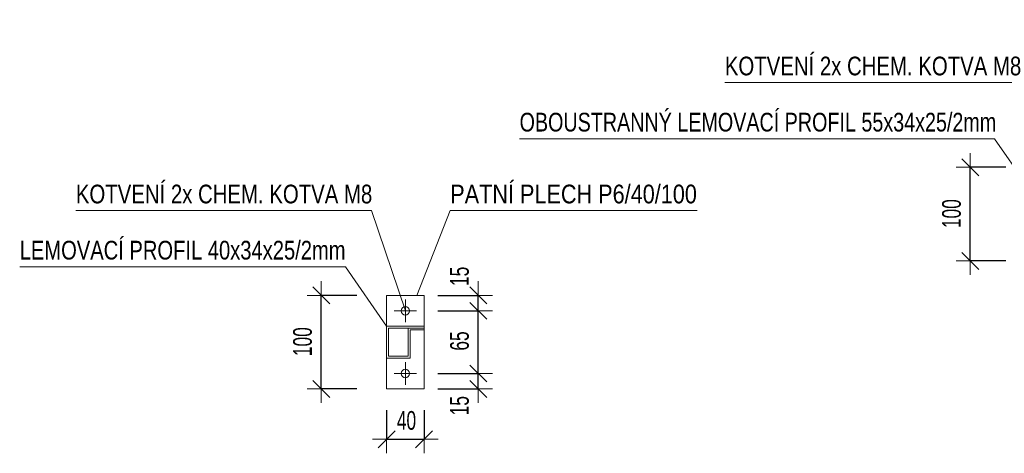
# Model space of a CAD drawing. Header units: millimetres. Extents: x -4951 to 2212, y -33301 to -28532.
# Tile 5 of 11: x -4576 to -3524, y -28996 to -28532. Entities that reach past the tile are written whole.
import ezdxf

# ---------------------------------------------------------------- set-up
doc = ezdxf.new("R2010")
doc.units = ezdxf.units.MM
doc.header["$PDMODE"] = 65
doc.layers.add('XR$2$(Z11) - OCELOVÁ KLEC - DET. PŮDORYS_1', color=7, linetype='Continuous', lineweight=25)
doc.styles.add('ARIALNARROW', font='ARIALN.TTF')
doc.dimstyles.new('DIMSTYLE_10', dxfattribs={"dimtxt": 20, "dimasz": 30, "dimexe": 0, "dimexo": 0, "dimgap": 10, "dimtad": 2, "dimdec": 0, "dimrnd": 5, "dimzin": 12, "dimdsep": 46, "dimtxsty": 'ARIALNARROW', "dimblk1": 'ALL_ML_STRICH', "dimblk2": 'ALL_ML_STRICH', "dimsah": 1, "dimcen": 0, "dimclrd": 6, "dimclre": 6, "dimclrt": 6, "dimadec": 0, "dimazin": 0, "dimtfac": 1, "dimtdec": 0, "dimtix": 1, "dimtmove": 2, "dimatfit": 3, "dimfxl": 0, "dimtvp": 1.2, "dimtzin": 0, "dimlwd": 0, "dimlwe": 13, "dimarcsym": 0})
doc.dimstyles.new('DIMSTYLE_12', dxfattribs={"dimtxt": 20, "dimasz": 30, "dimexe": 0, "dimexo": 0, "dimgap": 10, "dimtad": 2, "dimdec": 0, "dimrnd": 1, "dimzin": 12, "dimdsep": 46, "dimtxsty": 'ARIALNARROW', "dimblk1": 'ALL_ML_STRICH', "dimblk2": 'ALL_ML_STRICH', "dimsah": 1, "dimcen": 0, "dimclrd": 6, "dimclre": 6, "dimclrt": 6, "dimadec": 0, "dimazin": 0, "dimtfac": 1, "dimtdec": 0, "dimtix": 1, "dimtmove": 2, "dimatfit": 3, "dimfxl": 0, "dimtzin": 0, "dimlwd": 0, "dimlwe": 13, "dimarcsym": 0})
doc.dimstyles.new('DIMSTYLE_6', dxfattribs={"dimtxt": 20, "dimasz": 30, "dimexe": 0, "dimexo": 0, "dimgap": 10, "dimtad": 2, "dimdec": 0, "dimrnd": 1, "dimzin": 12, "dimdsep": 46, "dimtxsty": 'ARIALNARROW', "dimblk1": 'ALL_ML_STRICH', "dimblk2": 'ALL_ML_STRICH', "dimsah": 1, "dimcen": 0, "dimclrd": 6, "dimclre": 6, "dimclrt": 6, "dimadec": 0, "dimazin": 0, "dimtfac": 1, "dimtdec": 0, "dimtix": 1, "dimtmove": 2, "dimatfit": 3, "dimfxl": 0, "dimtzin": 0, "dimlwd": 0, "dimlwe": 13, "dimarcsym": 0})
doc.dimstyles.new('DIMSTYLE_7', dxfattribs={"dimtxt": 20, "dimasz": 30, "dimexe": 0, "dimexo": 0, "dimgap": 10, "dimtad": 2, "dimdec": 0, "dimrnd": 5, "dimzin": 12, "dimdsep": 46, "dimtxsty": 'ARIALNARROW', "dimblk1": 'ALL_ML_STRICH', "dimblk2": 'ALL_ML_STRICH', "dimsah": 1, "dimcen": 0, "dimclrd": 6, "dimclre": 6, "dimclrt": 6, "dimadec": 0, "dimazin": 0, "dimtfac": 1, "dimtdec": 0, "dimtix": 1, "dimtmove": 2, "dimatfit": 3, "dimfxl": 0, "dimtzin": 0, "dimlwd": 0, "dimlwe": 13, "dimarcsym": 0})
doc.dimstyles.new('DIMSTYLE_8', dxfattribs={"dimtxt": 20, "dimasz": 30, "dimexe": 0, "dimexo": 0, "dimgap": 10, "dimtad": 2, "dimdec": 0, "dimrnd": 5, "dimzin": 12, "dimdsep": 46, "dimtxsty": 'ARIALNARROW', "dimblk1": 'ALL_ML_STRICH', "dimblk2": 'ALL_ML_STRICH', "dimsah": 1, "dimcen": 0, "dimclrd": 6, "dimclre": 6, "dimclrt": 6, "dimadec": 0, "dimazin": 0, "dimtfac": 1, "dimtdec": 0, "dimtix": 1, "dimtmove": 2, "dimatfit": 3, "dimfxl": 0, "dimtvp": 1.2, "dimtzin": 0, "dimlwd": 0, "dimlwe": 13, "dimarcsym": 0})
doc.dimstyles.new('DIMSTYLE_9', dxfattribs={"dimtxt": 20, "dimasz": 30, "dimexe": 0, "dimexo": 0, "dimgap": 10, "dimtad": 2, "dimdec": 0, "dimrnd": 5, "dimzin": 12, "dimdsep": 46, "dimtxsty": 'ARIALNARROW', "dimblk1": 'ALL_ML_STRICH', "dimblk2": 'ALL_ML_STRICH', "dimsah": 1, "dimcen": 0, "dimclrd": 6, "dimclre": 6, "dimclrt": 6, "dimadec": 0, "dimazin": 0, "dimtfac": 1, "dimtdec": 0, "dimtix": 1, "dimtmove": 2, "dimatfit": 3, "dimfxl": 0, "dimtzin": 0, "dimlwd": 0, "dimlwe": 13, "dimarcsym": 0})

# ---------------------------------------------------------------- blocks, each defined once
blk = doc.blocks.new('ALL_ML_STRICH')
at = {"color": 0, "linetype": 'ByBlock', "lineweight": -2}
for p, q in [((0, -0.5), (0, 0.5)), ((-1, 0), (0.5, 0)), ((-0.3, -0.3), (0.3, 0.3))]:
    blk.add_line(p, q, dxfattribs=at)
blk = doc.blocks.new('*D69')
at = {"layer": 'DEFPOINTS', "color": 6, "linetype": 'Continuous', "lineweight": 13}
for p in [(-4184.2, -28826.9), (-4254, -28926.9), (-4184.2, -28926.9)]:
    blk.add_point(p, dxfattribs=at)
at = {"layer": 'XR$2$(Z11) - OCELOVÁ KLEC - DET. PŮDORYS_1', "color": 6, "linetype": 'Continuous', "lineweight": -2}
for p, q in [((-4216, -28826.9), (-4254, -28826.9)), ((-4254, -28926.9), (-4254, -28826.9)), ((-4216, -28926.9), (-4254, -28926.9))]:
    blk.add_line(p, q, dxfattribs=at)
at = {"layer": 'XR$2$(Z11) - OCELOVÁ KLEC - DET. PŮDORYS_1', "color": 6, "linetype": 'Continuous', "lineweight": 13, "xscale": 30, "yscale": 30, "zscale": 30}
for p, rotation in [((-4254, -28826.9), 90), ((-4254, -28926.9), 270)]:
    blk.add_blockref('ALL_ML_STRICH', p, dxfattribs=dict(at, rotation=rotation))
at = {"layer": 'XR$2$(Z11) - OCELOVÁ KLEC - DET. PŮDORYS_1', "color": 6, "linetype": 'Continuous', "lineweight": 13, "insert": (-4274, -28876.4), "char_height": 20, "width": 48.686, "attachment_point": 5, "rotation": 90, "style": 'ARIALNARROW'}
blk.add_mtext('\\W0.81;\\A1;{100}', dxfattribs=at)
blk = doc.blocks.new('*D70')
at = {"layer": 'DEFPOINTS', "color": 6, "linetype": 'Continuous', "lineweight": 13}
for p in [(-4184.2, -28926.9), (-4144.2, -28926.9), (-4184.2, -28980.7)]:
    blk.add_point(p, dxfattribs=at)
at = {"layer": 'XR$2$(Z11) - OCELOVÁ KLEC - DET. PŮDORYS_1', "color": 6, "linetype": 'Continuous', "lineweight": -2}
for p, q in [((-4184.2, -28949.6), (-4184.2, -28980.7)), ((-4144.2, -28949.6), (-4144.2, -28980.7)), ((-4184.2, -28980.7), (-4144.2, -28980.7))]:
    blk.add_line(p, q, dxfattribs=at)
at = {"layer": 'XR$2$(Z11) - OCELOVÁ KLEC - DET. PŮDORYS_1', "color": 6, "linetype": 'Continuous', "lineweight": 13, "xscale": 30, "yscale": 30, "zscale": 30, "rotation": 180}
blk.add_blockref('ALL_ML_STRICH', (-4184.2, -28980.7), dxfattribs=at)
at = {"layer": 'XR$2$(Z11) - OCELOVÁ KLEC - DET. PŮDORYS_1', "color": 6, "linetype": 'Continuous', "lineweight": 13, "xscale": 30, "yscale": 30, "zscale": 30}
blk.add_blockref('ALL_ML_STRICH', (-4144.2, -28980.7), dxfattribs=at)
at = {"layer": 'XR$2$(Z11) - OCELOVÁ KLEC - DET. PŮDORYS_1', "color": 6, "linetype": 'Continuous', "lineweight": 13, "insert": (-4163, -28960.7), "char_height": 20, "width": 32.457, "attachment_point": 5, "style": 'ARIALNARROW'}
blk.add_mtext('\\W0.81;\\A1;{40}', dxfattribs=at)
blk = doc.blocks.new('*D71')
at = {"layer": 'DEFPOINTS', "color": 6, "linetype": 'Continuous', "lineweight": 13}
for p in [(-4164.2, -28910.4), (-4144.2, -28926.9), (-4086.2, -28926.9)]:
    blk.add_point(p, dxfattribs=at)
at = {"layer": 'XR$2$(Z11) - OCELOVÁ KLEC - DET. PŮDORYS_1', "color": 6, "linetype": 'Continuous', "lineweight": -2}
for p, q in [((-4129.5, -28910.4), (-4086.2, -28910.4)), ((-4086.2, -28926.9), (-4086.2, -28910.4)), ((-4129.5, -28926.9), (-4086.2, -28926.9))]:
    blk.add_line(p, q, dxfattribs=at)
at = {"layer": 'XR$2$(Z11) - OCELOVÁ KLEC - DET. PŮDORYS_1', "color": 6, "linetype": 'Continuous', "lineweight": 13, "xscale": 30, "yscale": 30, "zscale": 30}
for p, rotation in [((-4086.2, -28910.4), 90), ((-4086.2, -28926.9), 270)]:
    blk.add_blockref('ALL_ML_STRICH', p, dxfattribs=dict(at, rotation=rotation))
at = {"layer": 'XR$2$(Z11) - OCELOVÁ KLEC - DET. PŮDORYS_1', "color": 6, "linetype": 'Continuous', "lineweight": 13, "insert": (-4106.2, -28944.8), "char_height": 20, "width": 32.457, "attachment_point": 5, "rotation": 90, "style": 'ARIALNARROW'}
blk.add_mtext('\\W0.81;\\A1;{15}', dxfattribs=at)
blk = doc.blocks.new('*D72')
at = {"layer": 'DEFPOINTS', "color": 6, "linetype": 'Continuous', "lineweight": 13}
for p in [(-4164.2, -28843.4), (-4164.2, -28910.4), (-4086.2, -28910.4)]:
    blk.add_point(p, dxfattribs=at)
at = {"layer": 'XR$2$(Z11) - OCELOVÁ KLEC - DET. PŮDORYS_1', "color": 6, "linetype": 'Continuous', "lineweight": -2}
for p, q in [((-4129.5, -28843.4), (-4086.2, -28843.4)), ((-4086.2, -28910.4), (-4086.2, -28843.4)), ((-4129.5, -28910.4), (-4086.2, -28910.4))]:
    blk.add_line(p, q, dxfattribs=at)
at = {"layer": 'XR$2$(Z11) - OCELOVÁ KLEC - DET. PŮDORYS_1', "color": 6, "linetype": 'Continuous', "lineweight": 13, "xscale": 30, "yscale": 30, "zscale": 30}
for p, rotation in [((-4086.2, -28843.4), 90), ((-4086.2, -28910.4), 270)]:
    blk.add_blockref('ALL_ML_STRICH', p, dxfattribs=dict(at, rotation=rotation))
at = {"layer": 'XR$2$(Z11) - OCELOVÁ KLEC - DET. PŮDORYS_1', "color": 6, "linetype": 'Continuous', "lineweight": 13, "insert": (-4106.2, -28875.7), "char_height": 20, "width": 32.457, "attachment_point": 5, "rotation": 90, "style": 'ARIALNARROW'}
blk.add_mtext('\\W0.81;\\A1;{65}', dxfattribs=at)
blk = doc.blocks.new('*D73')
at = {"layer": 'DEFPOINTS', "color": 6, "linetype": 'Continuous', "lineweight": 13}
for p in [(-4144.2, -28826.9), (-4164.2, -28843.4), (-4086.2, -28843.4)]:
    blk.add_point(p, dxfattribs=at)
at = {"layer": 'XR$2$(Z11) - OCELOVÁ KLEC - DET. PŮDORYS_1', "color": 6, "linetype": 'Continuous', "lineweight": -2}
for p, q in [((-4129.5, -28826.9), (-4086.2, -28826.9)), ((-4086.2, -28843.4), (-4086.2, -28826.9)), ((-4129.5, -28843.4), (-4086.2, -28843.4))]:
    blk.add_line(p, q, dxfattribs=at)
at = {"layer": 'XR$2$(Z11) - OCELOVÁ KLEC - DET. PŮDORYS_1', "color": 6, "linetype": 'Continuous', "lineweight": 13, "xscale": 30, "yscale": 30, "zscale": 30}
for p, rotation in [((-4086.2, -28826.9), 90), ((-4086.2, -28843.4), 270)]:
    blk.add_blockref('ALL_ML_STRICH', p, dxfattribs=dict(at, rotation=rotation))
at = {"layer": 'XR$2$(Z11) - OCELOVÁ KLEC - DET. PŮDORYS_1', "color": 6, "linetype": 'Continuous', "lineweight": 13, "insert": (-4106.2, -28806.6), "char_height": 20, "width": 32.457, "attachment_point": 5, "rotation": 90, "style": 'ARIALNARROW'}
blk.add_mtext('\\W0.81;\\A1;{15}', dxfattribs=at)
blk = doc.blocks.new('*D107')
at = {"layer": 'DEFPOINTS', "color": 6, "linetype": 'Continuous', "lineweight": 13}
for p in [(-3505.5, -28690.1), (-3560.3, -28790.1), (-3505.5, -28790.1)]:
    blk.add_point(p, dxfattribs=at)
at = {"layer": 'XR$2$(Z11) - OCELOVÁ KLEC - DET. PŮDORYS_1', "color": 6, "linetype": 'Continuous', "lineweight": -2}
for p, q in [((-3522.2, -28690.1), (-3560.3, -28690.1)), ((-3560.3, -28790.1), (-3560.3, -28690.1)), ((-3522.2, -28790.1), (-3560.3, -28790.1))]:
    blk.add_line(p, q, dxfattribs=at)
at = {"layer": 'XR$2$(Z11) - OCELOVÁ KLEC - DET. PŮDORYS_1', "color": 6, "linetype": 'Continuous', "lineweight": 13, "xscale": 30, "yscale": 30, "zscale": 30}
for p, rotation in [((-3560.3, -28690.1), 90), ((-3560.3, -28790.1), 270)]:
    blk.add_blockref('ALL_ML_STRICH', p, dxfattribs=dict(at, rotation=rotation))
at = {"layer": 'XR$2$(Z11) - OCELOVÁ KLEC - DET. PŮDORYS_1', "color": 6, "linetype": 'Continuous', "lineweight": 13, "insert": (-3580.3, -28739.6), "char_height": 20, "width": 48.686, "attachment_point": 5, "rotation": 90, "style": 'ARIALNARROW'}
blk.add_mtext('\\W0.81;\\A1;{100}', dxfattribs=at)
blk = doc.blocks.new('KOMPLEXNÍ OBJEKT_66')
at = {"layer": 'XR$2$(Z11) - OCELOVÁ KLEC - DET. PŮDORYS_1', "color": 5, "linetype": 'Continuous', "lineweight": 18}
for p, q in [((-4184.2, -28859.9), (-4184.2, -28893.9)), ((-4144.2, -28859.9), (-4184.2, -28859.9)), ((-4182.2, -28861.9), (-4182.2, -28891.9)), ((-4144.2, -28861.9), (-4182.2, -28861.9)), ((-4161.2, -28891.9), (-4161.2, -28861.9)), ((-4159.2, -28893.9), (-4159.2, -28863.9)), ((-4159.2, -28863.9), (-4144.2, -28863.9)), ((-4144.2, -28863.9), (-4144.2, -28859.9)), ((-4184.2, -28893.9), (-4159.2, -28893.9)), ((-4182.2, -28891.9), (-4161.2, -28891.9))]:
    blk.add_line(p, q, dxfattribs=at)

msp = doc.modelspace()

# ---------------------------------------------------------------- linework, layer by layer
at = {"layer": 'XR$2$(Z11) - OCELOVÁ KLEC - DET. PŮDORYS_1', "color": 6, "linetype": 'Continuous', "lineweight": 13}
for p, q in [((-3506.4, -28599.5), (-3822.7, -28599.5)), ((-3534.4, -28659.5), (-4042.1, -28659.5)), ((-3534.4, -28659.5), (-3490.5, -28723.1)), ((-4200.2, -28736.3), (-4516.4, -28736.3)), ((-4200.2, -28736.3), (-4164.2, -28843.4)), ((-4116.2, -28736.3), (-4151.9, -28826.9)), ((-3852.2, -28736.3), (-4116.2, -28736.3)), ((-4228.2, -28796.3), (-4576.4, -28796.3)), ((-4228.2, -28796.3), (-4184.2, -28859.9))]:
    msp.add_line(p, q, dxfattribs=at)
at = {"layer": 'XR$2$(Z11) - OCELOVÁ KLEC - DET. PŮDORYS_1', "color": 7, "linetype": 'Continuous', "lineweight": 13}
for p, q in [((-4184.2, -28926.9), (-4184.2, -28826.9)), ((-4184.2, -28826.9), (-4144.2, -28826.9)), ((-4164.2, -28855.4), (-4164.2, -28831.4)), ((-4144.2, -28926.9), (-4144.2, -28826.9)), ((-4176.2, -28843.4), (-4152.2, -28843.4)), ((-4164.2, -28898.4), (-4164.2, -28922.4)), ((-4176.2, -28910.4), (-4152.2, -28910.4)), ((-4144.2, -28926.9), (-4184.2, -28926.9))]:
    msp.add_line(p, q, dxfattribs=at)
for centre in [(-4164.2, -28843.4), (-4164.2, -28910.4)]:
    msp.add_circle(centre, 4.5, dxfattribs=at)

# ---------------------------------------------------------------- block references
at = {"layer": 'XR$2$(Z11) - OCELOVÁ KLEC - DET. PŮDORYS_1', "color": 5, "linetype": 'Continuous', "lineweight": 18}
msp.add_blockref('KOMPLEXNÍ OBJEKT_66', (0, 0), dxfattribs=at)

# ---------------------------------------------------------------- texts
at = {"layer": 'XR$2$(Z11) - OCELOVÁ KLEC - DET. PŮDORYS_1', "color": 6, "linetype": 'Continuous', "lineweight": 18, "char_height": 20, "attachment_point": 7, "style": 'ARIALNARROW'}
for s, insert, width in [('\\W0.95;KOTVENÍ 2x CHEM. KOTVA M8', (-3822.7, -28592.1), 325.741), ('\\W0.92;OBOUSTRANNÝ LEMOVACÍ PROFIL 55x34x25/2mm', (-4042.1, -28652.1), 516.895), ('\\W0.95;KOTVENÍ 2x CHEM. KOTVA M8', (-4516.4, -28728.9), 325.741), ('\\W1.01;PATNÍ PLECH P6/40/100', (-4116.2, -28728.9), 274.055), ('\\W0.94;LEMOVACÍ PROFIL 40x34x25/2mm', (-4576.4, -28788.9), 357.656)]:
    msp.add_mtext(s, dxfattribs=dict(at, insert=insert, width=width))

# ---------------------------------------------------------------- dimensions: what is measured, and where the dimension line sits
at = {"layer": 'XR$2$(Z11) - OCELOVÁ KLEC - DET. PŮDORYS_1', "color": 6, "linetype": 'Continuous', "lineweight": 13}
for base, p1, p2, dimstyle, picture, middle in [((-3560.3, -28690.1), (-3522.2, -28790.1), (-3522.2, -28690.1), 'DIMSTYLE_12', '*D107', (-3580.3, -28739.6)), ((-4086.1996014, -28826.9215102), (-4129.5345865, -28843.4215102), (-4129.5345865, -28826.9215102), 'DIMSTYLE_10', '*D73', (-4106.1996014, -28806.5615102)), ((-4254, -28826.9), (-4216, -28926.9), (-4216, -28826.9), 'DIMSTYLE_6', '*D69', (-4274, -28876.4)), ((-4086.2, -28843.4), (-4129.5, -28910.4), (-4129.5, -28843.4), 'DIMSTYLE_9', '*D72', (-4106.2, -28875.7)), ((-4086.1996014, -28910.4215102), (-4129.5345865, -28926.9215102), (-4129.5345865, -28910.4215102), 'DIMSTYLE_8', '*D71', (-4106.1996014, -28944.8281769))]:
    dim = msp.add_linear_dim(base=base, p1=p1, p2=p2, angle=90, dimstyle=dimstyle, override={"dimpost": '<>', "dimclrd": 6, "dimclre": 6, "dimclrt": 6, "dimlwd": 0, "dimlwe": 13}, dxfattribs=at)
    dim.commit()
    dim.dimension.update_dxf_attribs({"geometry": picture, "text_midpoint": middle, "dimtype": 160})
dim = msp.add_linear_dim(base=(-4144.2, -28980.7), p1=(-4184.2, -28949.6), p2=(-4144.2, -28949.6), dimstyle='DIMSTYLE_7', override={"dimpost": '<>', "dimclrd": 6, "dimclre": 6, "dimclrt": 6, "dimlwd": 0, "dimlwe": 13}, dxfattribs=at)
dim.commit()
dim.dimension.update_dxf_attribs({"geometry": '*D70', "text_midpoint": (-4163, -28960.7), "dimtype": 160})

doc.saveas('drawing.dxf')
